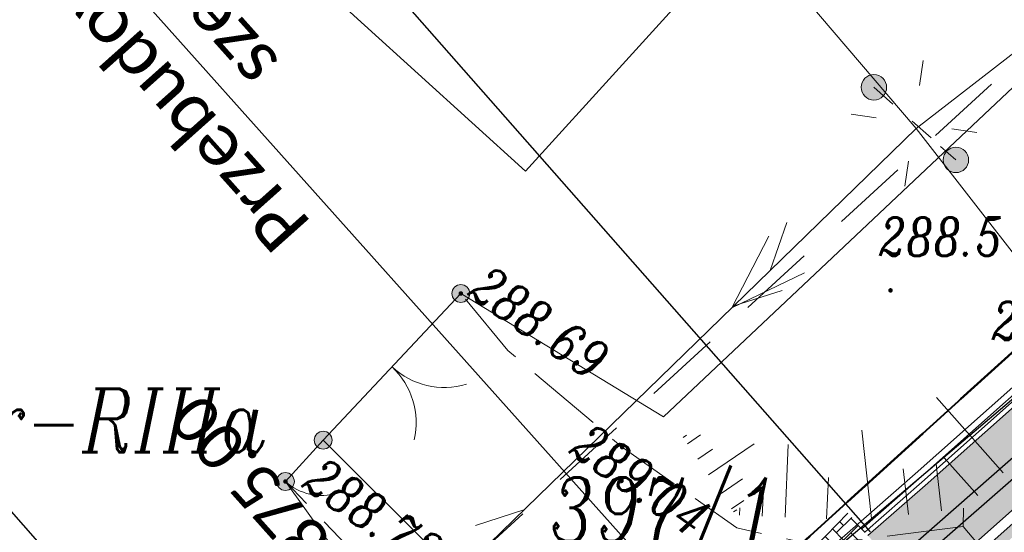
# Model space of a CAD drawing. Header units: metres. Extents: x -1 to 7476305, y 0 to 5497191.
# Tile 34 of 115: x 7475007 to 7475026, y 5496762 to 5496772. Entities that reach past the tile are written whole.
import ezdxf

# ---------------------------------------------------------------- set-up
doc = ezdxf.new("R2010")
doc.units = ezdxf.units.M
for name, pattern in [('420-500', [1.5, 1, -0.5]), ('EGBO02-500', [2.5, 1.5, -1]), ('Krawedz', [0.75, 0.5, -0.25]), ('KTJZ01-500', [2, 1.5, -0.5]), ('slup-500', [1.75, -0.25, 0.5, -0.5, 0.5])]:
    doc.linetypes.add(name, pattern=pattern)
for name, color, linetype, lineweight, true_color in [('BUBZ01_1', 7, 'Continuous', 5, 0x0a0909), ('EGBB01', 7, 'Continuous', 5, 0x0a0909), ('EGBD03', 7, 'Continuous', 5, 0x0a0909), ('EGBK02', 7, 'Continuous', 5, 0x0a0909), ('EGBO02', 7, 'Continuous', 5, 0x0a0909), ('KTJZ01', 7, 'Continuous', 5, 0x0a0909), ('KTKR01', 7, 'Continuous', 5, 0x0a0909), ('KTOK05_01', 7, 'Continuous', 5, 0x0a0909), ('RTPW01', 7, 'Continuous', 5, 0x0a0909), ('RTPW02', 7, 'Continuous', 5, 0x0a0909), ('suepnn', 7, 'Continuous', 5, 0x0a0909), ('SUSM01', 7, 'Continuous', 5, 0x0a0909), ('SUSM04_01_E', 7, 'Continuous', 5, 0x0a0909), ('sutp', 7, 'Continuous', 5, 0x0a0909), ('SZOPO_905', 7, 'Continuous', 5, 0x0a0909), ('SZOPO_905_L', 7, 'Continuous', 5, 0x0a0909), ('UEEPA_512', 7, 'Continuous', 5, 0x0a0909)]:
    doc.layers.add(name, color=color, linetype=linetype, lineweight=lineweight, true_color=true_color)
for name, color, linetype in [('C-DROGI-KORYTARZE', 7, 'Continuous'), ('C-DROGI-PRZEKROJE', 7, 'Continuous'), ('C-SIECI-RURY', 150, 'Continuous'), ('D_ naprawakonstrukcji', 7, 'Continuous'), ('D_Granice pasa drogowego', 30, '420-500'), ('d_gRANICE PODZIAŁOWE', 92, 'Continuous'), ('D_Linia charakterystyczna', 10, 'Continuous'), ('D_wymiary', 7, 'Continuous')]:
    doc.layers.add(name, color=color, linetype=linetype)
doc.layers.add('S-1_proj_obnizenia', color=7, linetype='Krawedz', lineweight=30)
doc.layers.add('S-5_opis_poprzeczka', color=7, linetype='Continuous', lineweight=25)
doc.styles.add('! rom po 1.8mm', font='calibri.ttf', dxfattribs={"height": 0.9})
doc.styles.add('KAMIL', font='calibri.ttf', dxfattribs={"height": 0.75})
doc.styles.add('romans_pochyl', font='calibri.ttf', dxfattribs={"height": 0.75})
doc.styles.add('Style-ITALIC_1250', font='ITALIC_1250.shx')
doc.linetypes.add('KTOK05_01-500', pattern='A,3.75,[13,dgnlstyle-rozp_2015.shx,S=0.002778,R=0,X=0,Y=0],3.75', length=7.5)
doc.linetypes.add('OGRODZENIE1', pattern='A,6.35,-2.54,[133,ltypeshp.shx,S=2.54,R=0,X=-2.54,Y=0],-2.54,25.4', length=36.83)
doc.dimstyles.new('! 500', dxfattribs={"dimscale": 5, "dimtxt": 0.9, "dimasz": 0.18, "dimexe": 0.08, "dimexo": 0.04, "dimgap": 0.07, "dimtad": 1, "dimzin": 1, "dimtxsty": '! rom po 1.8mm', "dimcen": 0.09, "dimclrd": 256, "dimclre": 256, "dimclrt": 256, "dimazin": 1, "dimtfac": 1, "dimtix": 1, "dimtmove": 1, "dimatfit": 1, "dimfxl": 0.2, "dimlwd": -1, "dimlwe": -1, "dimarcsym": 0})

# ---------------------------------------------------------------- blocks, each defined once
blk = doc.blocks.new('*D90')
at = {"layer": 'D_wymiary', "transparency": 16777216}
for p, q in [((7474992.969, 5496777.585), (7475002.287, 5496785.782)), ((7475023.48, 5496761.689), (7475002.26, 5496785.812)), ((7475002.354, 5496785.841), (7475002.422, 5496785.9)), ((7475014.162, 5496753.492), (7474992.942, 5496777.615)), ((7474992.901, 5496777.526), (7474992.834, 5496777.466))]:
    blk.add_line(p, q, dxfattribs=at)
at = {"layer": 'D_wymiary', "lineweight": 30, "transparency": 16777216}
for points in [[(7475002.344, 5496785.852), (7475002.364, 5496785.83), (7475002.287, 5496785.782)], [(7474992.891, 5496777.537), (7474992.911, 5496777.515), (7474992.969, 5496777.585)]]:
    blk.add_solid(points, dxfattribs=at)
at = {"layer": 'Defpoints', "color": 0, "lineweight": 30, "transparency": 16777216}
for p in [(7475002.287, 5496785.782), (7475023.493, 5496761.674, 289.741), (7475014.175, 5496753.477, 289.721)]:
    blk.add_point(p, dxfattribs=at)
at = {"layer": 'D_wymiary', "lineweight": 30, "transparency": 16777216, "insert": (7474996.722, 5496782.714), "char_height": 0.9, "attachment_point": 5, "rotation": 41.3362, "style": '! rom po 1.8mm'}
blk.add_mtext('proj. umocnienie płytami ażurowymi gr.10cm \\P12,41m', dxfattribs=at)
blk = doc.blocks.new('905L')
at = {"layer": 'SZOPO_905_L', "color": 18, "linetype": 'Continuous', "lineweight": 13, "true_color": 0x0a0909}
blk.add_arc((-1.05, 0), 1.05, 0, 60, dxfattribs=at)
blk = doc.blocks.new('905')
at = {"layer": 'SZOPO_905', "color": 18, "linetype": 'Continuous', "lineweight": 13, "true_color": 0x0a0909}
for centre, start, end in [((-1.5, 0), 0, 60), ((1.5, 0), 120, 180)]:
    blk.add_arc(centre, 1.5, start, end, dxfattribs=at)
blk = doc.blocks.new('510')
at = {"layer": 'SUSM04_01_E', "linetype": 'Continuous', "lineweight": 13, "true_color": 0x7a7a7a}
h = blk.add_hatch(color=8, dxfattribs=at)
edge = h.paths.add_edge_path()
edge.add_arc((0, 0), 0.25, 0, 360)
at = {"layer": 'SUSM04_01_E', "color": 18, "linetype": 'Continuous', "lineweight": 13, "true_color": 0x0a0909}
blk.add_circle((0, 0), 0.25, dxfattribs=at)
blk = doc.blocks.new('SUSM01')
at = {"layer": 'SUSM01', "color": 18, "linetype": 'Continuous', "lineweight": 13, "true_color": 0x0a0909}
for p, q in [((-0.543, 0.545), (-0.897, 0.899)), ((0.517, 0.545), (0.871, 0.899)), ((-0.897, -0.869), (-0.543, -0.515)), ((0.871, -0.869), (0.517, -0.515))]:
    blk.add_line(p, q, dxfattribs=at)
blk = doc.blocks.new('RTPW02')
at = {"layer": 'RTPW02', "linetype": 'Continuous', "lineweight": 13, "true_color": 0x0a0909}
h = blk.add_hatch(color=18, dxfattribs=at)
edge = h.paths.add_edge_path()
edge.add_arc((0, 0), 0.045, 0, 360)
blk = doc.blocks.new('RTPW01')
at = {"layer": 'RTPW01', "linetype": 'Continuous', "lineweight": 13, "true_color": 0x0a0909}
h = blk.add_hatch(color=18, dxfattribs=at)
edge = h.paths.add_edge_path()
edge.add_arc((0, 0), 0.045, 0, 360)
blk = doc.blocks.new('MDCP_klauzula')
at = {"layer": 'KTOK05_01', "linetype": 'Continuous', "lineweight": 18}
h = blk.add_hatch(color=252, dxfattribs=at)
edge = h.paths.add_edge_path()
edge.add_arc((7475015.429, 5496766.375), 0.175, 0, 360)
h = blk.add_hatch(color=252, dxfattribs=at)
edge = h.paths.add_edge_path()
edge.add_arc((7475012.725, 5496763.493), 0.175, 0, 360)
h = blk.add_hatch(color=252, dxfattribs=at)
edge = h.paths.add_edge_path()
edge.add_arc((7475012.725, 5496763.493), 0.175, 0, 360)
h = blk.add_hatch(color=252, dxfattribs=at)
edge = h.paths.add_edge_path()
edge.add_arc((7475011.983, 5496762.68), 0.175, 0, 360)
at = {"layer": 'BUBZ01_1', "color": 252, "linetype": 'Continuous', "lineweight": 18}
for p, q in [((7475024.771, 5496764.333), (7475026.086, 5496762.849)), ((7475023.305, 5496763.692), (7475023.5, 5496761.952)), ((7475019.863, 5496763.588), (7475019.799, 5496763.545)), ((7475020.138, 5496763.597), (7475019.881, 5496763.423)), ((7475020.376, 5496763.313), (7475020.087, 5496763.118)), ((7475021.193, 5496763.421), (7475020.294, 5496762.813)), ((7475021.858, 5496763.41), (7475021.798, 5496761.979)), ((7475024.923, 5496763.147), (7475025.583, 5496762.403)), ((7475024.12, 5496762.932), (7475024.221, 5496762.033)), ((7475024.767, 5496763.025), (7475024.87, 5496762.106)), ((7475020.965, 5496762.733), (7475020.541, 5496762.447)), ((7475022.651, 5496762.758), (7475022.616, 5496761.945)), ((7475021.373, 5496762.515), (7475021.351, 5496761.998)), ((7475020.989, 5496762.306), (7475020.747, 5496762.142)), ((7475020.911, 5496762.164), (7475020.904, 5496762.017)), ((7475020.849, 5496762.122), (7475020.789, 5496762.081))]:
    blk.add_line(p, q, dxfattribs=at)
at = {"layer": 'd_gRANICE PODZIAŁOWE', "color": 96, "lineweight": 30, "flags": 128}
blk.add_lwpolyline([(7475032.26, 5496770.67), (7475010.69, 5496751.07)], dxfattribs=at)
at = {"layer": 'EGBB01', "color": 252, "linetype": 'Continuous', "lineweight": 18, "flags": 128}
blk.add_lwpolyline([(7475020.512, 5496772.977), (7475014.183, 5496778.723), (7475010.371, 5496774.523), (7475016.7, 5496768.778), (7475020.512, 5496772.977)], close=True, dxfattribs=at)
at = {"layer": 'EGBD03', "color": 96, "linetype": 'Continuous', "lineweight": 30}
blk.add_line((7475033.026, 5496770.04), (7475010.69, 5496751.07), dxfattribs=at)
at = {"layer": 'EGBO02', "color": 252, "linetype": 'EGBO02-500', "lineweight": 18, "flags": 128}
blk.add_lwpolyline([(7474912.596, 5496658.952), (7474940.276, 5496686.459), (7474968.571, 5496715.765), (7474999.422, 5496746.255), (7475028.237, 5496772.674), (7475043.438, 5496787.327), (7475072.159, 5496810.289), (7475094.114, 5496826.623), (7475118.388, 5496845.324), (7475126.952, 5496853.278), (7475138.024, 5496865.445)], dxfattribs=at)
at = {"layer": 'KTJZ01', "color": 252, "linetype": 'KTJZ01-500', "lineweight": 18}
for q in [(7475025.303, 5496762.155), (7475025.815, 5496761.182)]:
    blk.add_line((7475025.295, 5496761.797), q, dxfattribs=at)
at = {"layer": 'KTJZ01', "color": 252, "linetype": 'KTJZ01-500', "lineweight": 18, "flags": 128}
for points in [[(7475025.295, 5496761.797), (7475023.241, 5496761.531), (7475022.241, 5496761.459), (7475020.849, 5496761.767), (7475018.599, 5496763.354), (7475016.353, 5496765.253), (7475015.429, 5496766.375)], [(7475018.661, 5496754.834), (7475018.13, 5496755.408), (7475018.211, 5496756.31), (7475017.292, 5496757.152), (7475017.292, 5496757.152), (7475011.983, 5496762.68)]]:
    blk.add_lwpolyline(points, dxfattribs=at)
at = {"layer": 'KTKR01', "color": 252, "linetype": 'Continuous', "lineweight": 18}
blk.add_line((7475019.068, 5496757.164), (7475012.725, 5496763.493), dxfattribs=at)
at = {"layer": 'KTOK05_01', "color": 252, "linetype": 'Continuous', "lineweight": 18}
for p, q in [((7475012.725, 5496763.493), (7475015.429, 5496766.375)), ((7475011.983, 5496762.68), (7475012.725, 5496763.493))]:
    blk.add_line(p, q, dxfattribs=at)
at = {"layer": 'KTOK05_01', "color": 252, "linetype": 'KTOK05_01-500', "lineweight": 18}
blk.add_line((7475015.429, 5496766.375), (7475019.41, 5496763.951), dxfattribs=at)
at = {"layer": 'KTOK05_01', "color": 252, "linetype": 'KTOK05_01-500', "lineweight": 18, "flags": 128}
for points in [[(7475043.92, 5496784.616), (7475034.899, 5496777.116), (7475028.556, 5496771.815), (7475028.114, 5496772.167), (7475019.41, 5496763.951)], [(7475011.983, 5496762.68), (7475014.445, 5496759.242), (7475004.127, 5496749.281), (7474991.276, 5496736.952)]]:
    blk.add_lwpolyline(points, dxfattribs=at)
at = {"layer": 'KTOK05_01', "color": 252, "linetype": 'Continuous', "lineweight": 18}
for centre in [(7475015.429, 5496766.375), (7475012.725, 5496763.493), (7475012.725, 5496763.493), (7475011.983, 5496762.68)]:
    blk.add_circle(centre, 0.175, dxfattribs=at)
at = {"layer": 'suepnn', "color": 1, "linetype": 'Continuous', "lineweight": 13, "true_color": 0xfa0000}
for p, q in [((7475024.373, 5496769.616), (7475008.252, 5496788.548)), ((7475042.701, 5496746.042), (7475024.373, 5496769.616))]:
    blk.add_line(p, q, dxfattribs=at)
at = {"layer": 'suepnn', "color": 1, "linetype": 'Continuous', "lineweight": 13, "true_color": 0xfa0000, "flags": 128}
for points in [[(7475081.717, 5496811.662), (7475054.165, 5496792.708), (7475024.373, 5496769.616), (7474991.547, 5496737.68)], [(7475022.178, 5496766.782), (7475020.754, 5496766.095), (7475021.48, 5496767.499)]]:
    blk.add_lwpolyline(points, dxfattribs=at)
at = {"layer": 'sutp', "color": 30, "linetype": 'Continuous', "lineweight": 13, "true_color": 0xff9100}
for p, q in [((7475024.373, 5496769.616), (7475008.252, 5496788.548)), ((7475021.506, 5496766.827), (7475021.836, 5496767.771)), ((7475020.79, 5496766.13), (7475021.743, 5496766.433)), ((7475016.668, 5496762.12), (7475015.715, 5496761.817))]:
    blk.add_line(p, q, dxfattribs=at)
at = {"layer": 'sutp', "color": 30, "linetype": 'Continuous', "lineweight": 13, "true_color": 0xff9100, "flags": 128}
for points in [[(7475024.373, 5496769.616), (7475054.165, 5496792.708), (7475081.717, 5496811.662)], [(7474960.912, 5496707.559), (7474991.547, 5496737.68), (7475024.373, 5496769.616)]]:
    blk.add_lwpolyline(points, dxfattribs=at)
at = {"layer": 'UEEPA_512', "color": 252, "linetype": 'slup-500', "lineweight": 18}
blk.add_line((7475023.545, 5496770.428), (7475025.156, 5496769.001), dxfattribs=at)
at = {"layer": 'RTPW01', "color": 252, "linetype": 'Continuous', "lineweight": 18}
blk.add_blockref('RTPW01', (7475023.871, 5496766.437), dxfattribs=at)
at = {"layer": 'RTPW02', "color": 252, "linetype": 'Continuous', "lineweight": 18}
for p in [(7475015.429, 5496766.375), (7475018.599, 5496763.354), (7475011.983, 5496762.68)]:
    blk.add_blockref('RTPW02', p, dxfattribs=at)
at = {"layer": 'SUSM01', "color": 252, "linetype": 'Continuous', "lineweight": 18, "rotation": 36.72206127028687}
blk.add_blockref('SUSM01', (7475024.351, 5496769.715), dxfattribs=at)
at = {"layer": 'SUSM04_01_E', "color": 252, "linetype": 'Continuous', "lineweight": 18}
for p in [(7475023.545, 5496770.428), (7475025.156, 5496769.001)]:
    blk.add_blockref('510', p, dxfattribs=at)
at = {"layer": 'SZOPO_905', "color": 252, "linetype": 'Continuous', "lineweight": 18, "rotation": 226.8251340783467}
blk.add_blockref('905', (7475014.077, 5496764.934), dxfattribs=at)
at = {"layer": 'SZOPO_905_L', "color": 252, "linetype": 'Continuous', "lineweight": 18, "rotation": 227.6142616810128}
blk.add_blockref('905L', (7475011.983, 5496762.68), dxfattribs=at)
at = {"layer": 'EGBD03', "color": 96, "linetype": 'Continuous', "lineweight": 30, "style": 'Style-ITALIC_1250', "width": 0.8}
blk.add_text('397/1', height=1.25, dxfattribs=at).set_placement((7475017.175, 5496761.506))
at = {"layer": 'EGBK02', "color": 252, "linetype": 'Continuous', "lineweight": 18, "style": 'Style-ITALIC_1250', "width": 0.8}
blk.add_text('Br-RIIIa', height=1.25, dxfattribs=at).set_placement((7475005.121, 5496763.254))
at = {"layer": 'RTPW01', "color": 252, "linetype": 'Continuous', "lineweight": 18, "style": 'Style-ITALIC_1250', "width": 0.8}
for s, p in [('288.5', (7475023.643, 5496767.118)), ('288.7', (7475025.857, 5496765.463))]:
    blk.add_text(s, height=0.75, dxfattribs=at).set_placement(p)
at = {"layer": 'RTPW02', "color": 252, "linetype": 'Continuous', "lineweight": 18, "style": 'Style-ITALIC_1250', "width": 0.8}
for s, p in [('288.69', (7475015.537, 5496766.361)), ('289.04', (7475017.529, 5496763.261)), ('288.73', (7475012.279, 5496762.592))]:
    blk.add_text(s, height=0.75, rotation=324.8034, dxfattribs=at).set_placement(p)

msp = doc.modelspace()

# ---------------------------------------------------------------- linework, layer by layer
at = {"layer": 'D_ naprawakonstrukcji', "color": 18, "lineweight": 30, "true_color": 0x000000, "flags": 128}
msp.add_lwpolyline([(7475032.26, 5496770.67), (7475010.572, 5496750.962), (7475002.025, 5496743.148), (7474993.311, 5496735.182), (7474991.33, 5496733.29), (7474987.11, 5496729.262), (7474981.728, 5496724.125), (7474978.688, 5496721.224), (7474975.041, 5496717.744), (7474967.615, 5496710.352), (7474955.357, 5496698.026), (7474948.808, 5496691.442), (7474943.173, 5496685.776), (7474941.426, 5496684.019), (7474940.056, 5496682.642), (7474939.655, 5496682.287), (7474931.483, 5496675.053)], dxfattribs=at)
at = {"layer": 'D_Granice pasa drogowego', "lineweight": 50, "ltscale": 2, "flags": 128}
msp.add_lwpolyline([(7474871.194, 5496602.021), (7474875.844, 5496605.985), (7474886.51, 5496614.328), (7474893.187, 5496619.551), (7474906.364, 5496629.859), (7474908.002, 5496630.38), (7474914.804, 5496638.74), (7474928.905, 5496651.777), (7474946.406, 5496669.552), (7474957.321, 5496680.639), (7474994.148, 5496718.045), (7475014.642, 5496738.841), (7475028.014, 5496750.844), (7475033.755, 5496755.998), (7475037.841, 5496759.479), (7475046.672, 5496767.002), (7475050.423, 5496770.198), (7475056.626, 5496775.2), (7475065.197, 5496781.478), (7475069.506, 5496784.668), (7475083.953, 5496795.64), (7475091.313, 5496801.229), (7475097.69, 5496806.073), (7475103.398, 5496810.407), (7475110.576, 5496816.081), (7475114.68, 5496819.326), (7475120.064, 5496824.042), (7475130.991, 5496833.37), (7475144.36, 5496846.35), (7475159.914, 5496864.742), (7475165.321, 5496871.433), (7475168.549, 5496875.377), (7475175.09, 5496884.328), (7475189.457, 5496903.989), (7475193.179, 5496911.075), (7475198.108, 5496920.456), (7475202.904, 5496929.586), (7475209.984, 5496944.676), (7475224.229, 5496974.661), (7475228.871, 5496985.456), (7475234.774, 5496999.181), (7475235.211, 5497000), (7475244.883, 5497018.143), (7475247.158, 5497021.622), (7475253.509, 5497032.362), (7475263.655, 5497046.357), (7475275.03, 5497059.7), (7475278.404, 5497063.267), (7475280.249, 5497065.127), (7475283.737, 5497068.192), (7475289.77, 5497074.68), (7475292.049, 5497076.649), (7475298.288, 5497082.039), (7475318.081, 5497097.784), (7475318.6, 5497101.12), (7475308.342, 5497109.277), (7475299.764, 5497105.915), (7475300.031, 5497102.685), (7475290.434, 5497094.878), (7475285.765, 5497091.08), (7475277.631, 5497083.259), (7475263.588, 5497069.572), (7475259.571, 5497065.54), (7475255.16, 5497060.7), (7475248.447, 5497051.193), (7475241.071, 5497040.575), (7475236.851, 5497034.5), (7475232.87, 5497026.192), (7475228.603, 5497017.286), (7475222.129, 5497003.773), (7475221.6, 5497002.67), (7475223.058, 5497002.07), (7475222.491, 5496999.056), (7475222.104, 5496998.239), (7475217.488, 5496988.479), (7475214.662, 5496982.503), (7475211.997, 5496976.871), (7475210.402, 5496973.497), (7475207.108, 5496966.534), (7475200.594, 5496952.761), (7475195.041, 5496942.357), (7475186.706, 5496926.741), (7475181.863, 5496917.665), (7475180.812, 5496915.697), (7475174.258, 5496906.159), (7475161.354, 5496887.311), (7475156.287, 5496881.059), (7475137.148, 5496857.357), (7475129.378, 5496848.794), (7475126.377, 5496845.473), (7475122.357, 5496841.906), (7475113.346, 5496833.897), (7475108.201, 5496829.327), (7475103.572, 5496825.562), (7475101.251, 5496823.675), (7475097.151, 5496820.343), (7475092.412, 5496817.061), (7475083.189, 5496810.712), (7475063.35, 5496796.429), (7475055.25, 5496790.597), (7475035.25, 5496773.04), (7475032.26, 5496770.67), (7475010.572, 5496750.962), (7475002.025, 5496743.148), (7474993.311, 5496735.182), (7474991.33, 5496733.29), (7474987.11, 5496729.262), (7474981.728, 5496724.125), (7474978.688, 5496721.224), (7474975.041, 5496717.744), (7474967.615, 5496710.352), (7474955.357, 5496698.026), (7474948.808, 5496691.442), (7474943.173, 5496685.776), (7474941.426, 5496684.019), (7474940.056, 5496682.642), (7474939.655, 5496682.287), (7474931.483, 5496675.053), (7474923.147, 5496667.674), (7474919.881, 5496664.783), (7474908.976, 5496655.13), (7474905.9, 5496652.407), (7474901.86, 5496653.48)], dxfattribs=at)

# ---------------------------------------------------------------- dimensions: what is measured, and where the dimension line sits
at = {"layer": 'D_wymiary', "color": 18, "lineweight": 30, "true_color": 0x000000}
dim = msp.add_aligned_dim(p1=(7475014.175, 5496753.477, 289.721), p2=(7475023.493, 5496761.674, 289.741), distance=32.108, text='proj. umocnienie płytami ażurowymi gr.10cm \\P<>m', dimstyle='! 500', override={"dimscale": 0.5}, dxfattribs=at)
dim.commit()
dim.dimension.update_dxf_attribs({"geometry": '*D90', "text_midpoint": (7474996.722, 5496782.714)})

# ---------------------------------------------------------------- next in the draw order: block references
at = {"layer": 'RTPW01', "color": 18, "lineweight": 30, "true_color": 0x000000}
msp.add_blockref('MDCP_klauzula', (0, 0), dxfattribs=at)

# ---------------------------------------------------------------- next in the draw order: hatches: boundary and pattern name
at = {"layer": 'C-DROGI-KORYTARZE', "linetype": 'Continuous', "lineweight": -3, "true_color": 0xfeeab9}
msp.add_hatch(color=254, dxfattribs=at).paths.add_polyline_path([(7475050.146, 5496782.457), (7475048.576, 5496781.223), (7475048.524, 5496781.182), (7475045.022, 5496778.384), (7475044.654, 5496778.074), (7475040.809, 5496774.833), (7475040.416, 5496774.501), (7475037.667, 5496772.184), (7475036.995, 5496771.595), (7475031.671, 5496766.923), (7475031.648, 5496766.903), (7475029.01, 5496764.558), (7475025.549, 5496761.48), (7475024.426, 5496760.498), (7475023.427, 5496761.617), (7475024.549, 5496762.599), (7475028.011, 5496765.677), (7475030.687, 5496768.055), (7475030.71, 5496768.075), (7475036.034, 5496772.747), (7475036.706, 5496773.336), (7475039.455, 5496775.653), (7475039.849, 5496775.985), (7475043.703, 5496779.233), (7475044.071, 5496779.544), (7475047.58, 5496782.348), (7475047.633, 5496782.389), (7475049.205, 5496783.626), (7475050.146, 5496782.457)], flags=0)
at = {"layer": 'C-DROGI-PRZEKROJE', "linetype": 'Continuous', "lineweight": -3}
msp.add_hatch(color=5, dxfattribs=at).paths.add_polyline_path([(7475050.397, 5496782.145), (7475048.828, 5496780.912), (7475048.776, 5496780.871), (7475045.276, 5496778.075), (7475044.908, 5496777.765), (7475041.065, 5496774.525), (7475040.672, 5496774.194), (7475037.923, 5496771.877), (7475037.251, 5496771.288), (7475031.927, 5496766.616), (7475031.904, 5496766.596), (7475029.277, 5496764.26), (7475025.815, 5496761.182), (7475024.693, 5496760.2), (7475024.559, 5496760.35), (7475025.681, 5496761.331), (7475029.143, 5496764.409), (7475031.776, 5496766.75), (7475031.799, 5496766.77), (7475037.123, 5496771.441), (7475037.795, 5496772.031), (7475040.544, 5496774.348), (7475040.937, 5496774.679), (7475044.781, 5496777.92), (7475045.149, 5496778.23), (7475048.65, 5496781.027), (7475048.702, 5496781.068), (7475050.271, 5496782.302), (7475050.397, 5496782.145)], flags=0)
at = {"layer": 'C-DROGI-PRZEKROJE', "linetype": 'Continuous', "lineweight": 15}
h = msp.add_hatch(dxfattribs=at)
h.set_pattern_fill('AR-HBONE', color=12, scale=0.002, style=0)
h.set_pattern_definition([(45, (7475023.38045, 5496761.6693), (0, 0.2873682), [0.6096, -0.2032]), (135, (7475023.52414, 5496761.81299), (3e-17, 0.2873682), [0.6096, -0.2032])])
h.paths.add_polyline_path([(7475023.38, 5496761.669), (7475021.519, 5496760.04), (7475018.777, 5496757.596), (7475017.349, 5496756.303), (7475017.122, 5496756.113), (7475015.074, 5496754.391), (7475014.164, 5496753.562), (7475014.01, 5496753.734), (7475014.912, 5496754.572), (7475017.007, 5496756.243), (7475017.212, 5496756.456), (7475018.627, 5496757.763), (7475021.306, 5496760.278), (7475023.031, 5496762.06), (7475023.38, 5496761.669)], flags=0)

# ---------------------------------------------------------------- next in the draw order: linework, layer by layer
at = {"layer": 'C-DROGI-KORYTARZE', "color": 202, "linetype": 'OGRODZENIE1', "lineweight": 15, "ltscale": 0.1}
msp.add_polyline3d([(7475049.148, 5496783.697, 290.738), (7475047.575, 5496782.46, 290.749), (7475047.523, 5496782.419, 290.749), (7475044.013, 5496779.615, 290.778), (7475043.644, 5496779.305, 290.757), (7475039.79, 5496776.056, 290.78), (7475039.396, 5496775.724, 290.78), (7475036.647, 5496773.407, 290.791), (7475035.975, 5496772.817, 290.785), (7475030.651, 5496768.146, 290.83), (7475030.628, 5496768.126, 290.829), (7475027.95, 5496765.746, 290.81), (7475024.488, 5496762.668, 290.851), (7475023.366, 5496761.686, 290.851)], dxfattribs=at)
at = {"layer": 'C-DROGI-PRZEKROJE', "color": 30, "linetype": 'Continuous', "lineweight": 15}
for points in [[(7475049.093, 5496783.766, 289.628), (7475047.519, 5496782.529, 289.639), (7475047.467, 5496782.488, 289.639), (7475043.957, 5496779.683, 289.668), (7475043.588, 5496779.373, 289.647), (7475039.734, 5496776.124, 289.67), (7475039.34, 5496775.791, 289.67), (7475036.591, 5496773.474, 289.681), (7475035.919, 5496772.885, 289.675), (7475030.595, 5496768.213, 289.72), (7475030.572, 5496768.193, 289.719), (7475027.891, 5496765.811, 289.7), (7475024.429, 5496762.733, 289.741), (7475023.307, 5496761.751, 289.741)], [(7475049.205, 5496783.626, 289.628), (7475047.633, 5496782.389, 289.639), (7475047.58, 5496782.348, 289.639), (7475044.071, 5496779.544, 289.668), (7475043.703, 5496779.233, 289.647), (7475039.849, 5496775.985, 289.67), (7475039.455, 5496775.653, 289.67), (7475036.706, 5496773.336, 289.681), (7475036.034, 5496772.747, 289.675), (7475030.71, 5496768.075, 289.72), (7475030.687, 5496768.055, 289.719), (7475028.011, 5496765.677, 289.7), (7475024.549, 5496762.599, 289.741), (7475023.427, 5496761.617, 289.741)]]:
    msp.add_polyline3d(points, dxfattribs=at)
at = {"layer": 'C-DROGI-PRZEKROJE', "color": 10, "linetype": 'Continuous', "lineweight": 15, "ltscale": 0.3}
for points in [[(7475049.205, 5496783.626, 289.628), (7475047.633, 5496782.389, 289.639), (7475047.58, 5496782.348, 289.639), (7475044.071, 5496779.544, 289.668), (7475043.703, 5496779.233, 289.647), (7475039.849, 5496775.985, 289.67), (7475039.455, 5496775.653, 289.67), (7475036.706, 5496773.336, 289.681), (7475036.034, 5496772.747, 289.675), (7475030.71, 5496768.075, 289.72), (7475030.687, 5496768.055, 289.719), (7475028.011, 5496765.677, 289.7), (7475024.549, 5496762.599, 289.741), (7475023.427, 5496761.617, 289.741)], [(7475050.146, 5496782.457, 289.598), (7475048.576, 5496781.223, 289.609), (7475048.524, 5496781.182, 289.609), (7475045.022, 5496778.384, 289.638), (7475044.654, 5496778.074, 289.617), (7475040.809, 5496774.833, 289.64), (7475040.416, 5496774.501, 289.64), (7475037.667, 5496772.184, 289.651), (7475036.995, 5496771.595, 289.645), (7475031.671, 5496766.923, 289.69), (7475031.648, 5496766.903, 289.689), (7475029.01, 5496764.558, 289.67), (7475025.549, 5496761.48, 289.711), (7475024.426, 5496760.498, 289.711)], [(7475050.271, 5496782.301, 289.458), (7475048.702, 5496781.067, 289.469), (7475048.65, 5496781.026, 289.469), (7475045.149, 5496778.23, 289.498), (7475044.781, 5496777.92, 289.477), (7475040.937, 5496774.679, 289.5), (7475040.544, 5496774.348, 289.5), (7475037.795, 5496772.031, 289.511), (7475037.123, 5496771.441, 289.505), (7475031.799, 5496766.77, 289.55), (7475031.776, 5496766.749, 289.549), (7475029.144, 5496764.409, 289.53), (7475025.682, 5496761.331, 289.571), (7475024.56, 5496760.349, 289.571)], [(7475027.845, 5496765.931, 289.67), (7475025.807, 5496764.119, 289.678), (7475024.358, 5496762.83, 289.711), (7475021.373, 5496760.218, 289.712), (7475020.492, 5496759.433, 289.713), (7475018.616, 5496757.761, 289.716), (7475017.208, 5496756.486, 289.701), (7475016.989, 5496756.302, 289.703), (7475014.93, 5496754.572, 289.715), (7475011.696, 5496751.623, 289.639), (7475007.584, 5496747.874, 289.707), (7475006.985, 5496747.301, 289.708), (7475005.678, 5496746.051, 289.709), (7475003.521, 5496743.988, 289.711)], [(7475023.031, 5496762.06, 289.227), (7475021.306, 5496760.278, 289.433), (7475018.627, 5496757.763, 289.532), (7475017.212, 5496756.456, 289.537), (7475017.007, 5496756.243, 289.569), (7475014.912, 5496754.572, 289.513), (7475014.01, 5496753.734, 289.5)]]:
    msp.add_polyline3d(points, dxfattribs=at)
at = {"layer": 'C-DROGI-PRZEKROJE', "color": 1, "linetype": 'Continuous', "lineweight": 15}
msp.add_polyline3d([(7475050.146, 5496782.457, 289.598), (7475048.576, 5496781.223, 289.609), (7475048.524, 5496781.182, 289.609), (7475045.022, 5496778.384, 289.638), (7475044.654, 5496778.074, 289.617), (7475040.809, 5496774.833, 289.64), (7475040.416, 5496774.501, 289.64), (7475037.667, 5496772.184, 289.651), (7475036.995, 5496771.595, 289.645), (7475031.671, 5496766.923, 289.69), (7475031.648, 5496766.903, 289.689), (7475029.01, 5496764.558, 289.67), (7475025.549, 5496761.48, 289.711), (7475024.426, 5496760.498, 289.711)], dxfattribs=at)
at = {"layer": 'C-SIECI-RURY', "color": 150, "linetype": 'Continuous', "lineweight": 30}
for p, q in [((7475009.376, 5496748.338), (7475044.426, 5496779.074)), ((7475009.583, 5496748.102), (7475044.633, 5496778.838))]:
    msp.add_line(p, q, dxfattribs=at)
at = {"layer": 'D_Linia charakterystyczna', "color": 10, "linetype": 'Continuous', "lineweight": 30, "ltscale": 0.1}
msp.add_polyline3d([(7475032.26, 5496770.67, 0.567), (7475010.572, 5496750.962, 1.313), (7475002.025, 5496743.148, 0.372), (7474993.311, 5496735.182, 0.752), (7474987.212, 5496729.359, 1.093), (7474984.844, 5496727.099, 1.132), (7474981.218, 5496723.639, 1.009), (7474975.041, 5496717.744, 0.787), (7474967.616, 5496710.353, -288.346), (7474956.018, 5496698.691, 0.872), (7474949.549, 5496692.186, 0.886), (7474940.083, 5496682.669, 0.41), (7474931.483, 5496675.053, 0.678)], dxfattribs=at)
at = {"layer": 'D_Linia charakterystyczna', "color": 10, "linetype": 'Continuous', "lineweight": -3, "ltscale": 0.1}
msp.add_polyline3d([(7475028.473, 5496767.228, 289.019), (7475022.657, 5496761.943, 289.21), (7475022.147, 5496761.48, 289.227), (7475017.338, 5496757.11, 289.491), (7475013.002, 5496753.17, 289.528), (7475010.572, 5496750.962, 289.607), (7475002.025, 5496743.148, 288.756)], dxfattribs=at)
at = {"layer": 'D_Linia charakterystyczna', "color": 212, "linetype": 'Continuous', "lineweight": 40, "true_color": 0xd200d2}
msp.add_polyline3d([(7475002.025, 5496743.148, 288.756), (7475010.572, 5496750.962, 289.607), (7475010.69, 5496751.07, 289.623), (7475013.002, 5496753.171, 289.487), (7475017.337, 5496757.11, 289.491), (7475022.146, 5496761.48, 289.386), (7475022.656, 5496761.943, 289.29), (7475028.473, 5496767.228, 289.019)], dxfattribs=at)
at = {"layer": 'S-1_proj_obnizenia', "color": 7, "linetype": 'Continuous', "lineweight": 18}
msp.add_line((7475021.963, 5496757.838), (7475000.31, 5496782.074), dxfattribs=at)

# ---------------------------------------------------------------- next in the draw order: texts
at = {"layer": 'S-1_proj_obnizenia', "color": 7, "linetype": 'Continuous', "lineweight": 30, "insert": (7475000.56, 5496781.794), "char_height": 1, "attachment_point": 6, "rotation": 131.7773, "style": 'KAMIL'}
msp.add_mtext('{\\C256;Przebudowa \\fCalibri|b0|i0|c238|p34;zjazdu zwykłego\\P\\fCalibri|b0|i0|c0|p34; szer. 3,50m, KM 2+870.2}', dxfattribs=at)
at = {"layer": 'S-5_opis_poprzeczka', "color": 7, "linetype": 'Continuous', "lineweight": 25, "insert": (7475010.328, 5496764.469), "char_height": 0.9, "attachment_point": 9, "rotation": 131.7773, "style": 'romans_pochyl'}
msp.add_mtext('{\\fCalibri|b0|i0|c238|p34;\\C256;2+875.00}', dxfattribs=at)

doc.saveas('drawing.dxf')
